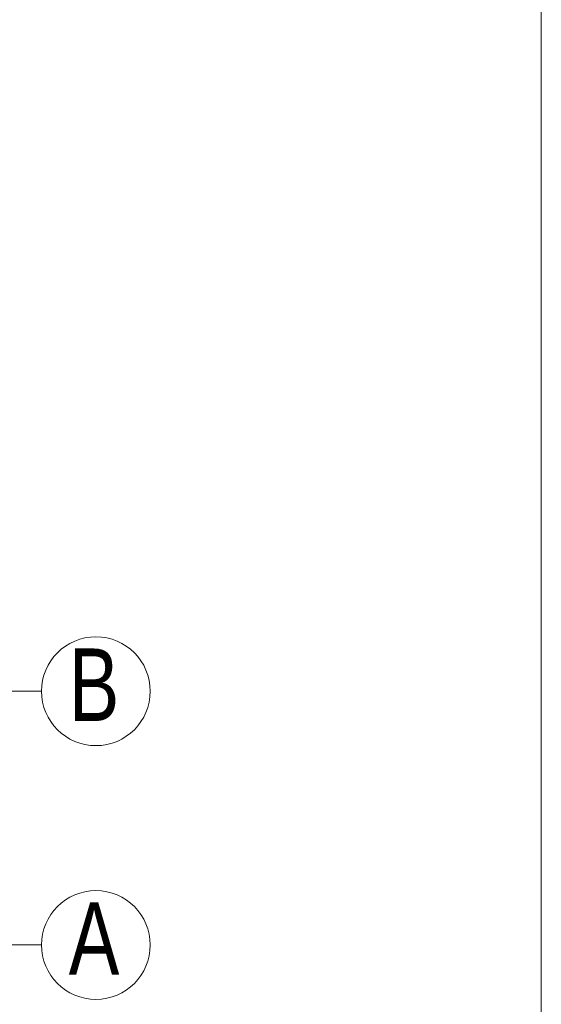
# Model space of a CAD drawing. Header units: inches. Extents: x 57112 to 98566, y -51777 to -16564.
# Tile 74 of 138: x 74706 to 74850, y -20761 to -20490. Entities that reach past the tile are written whole.
import ezdxf

# ---------------------------------------------------------------- set-up
doc = ezdxf.new("R2010")
doc.units = ezdxf.units.IN
doc.header["$MEASUREMENT"] = 0
doc.linetypes.add('DASHDOT', pattern=[1, 0.5, -0.25, 0, -0.25])
doc.layers.add('A--tabelka rysunku', color=7, linetype='Continuous', lineweight=0)
doc.layers.add('p--osie konstr.-NR', color=250, linetype='DASHDOT', lineweight=15)
doc.styles.get("Standard").update_dxf_attribs({"font": 'arial.ttf', "width": 0.75})

msp = doc.modelspace()

# ---------------------------------------------------------------- linework, layer by layer
at = {"layer": 'A--tabelka rysunku', "linetype": 'Continuous'}
msp.add_line((74850.356, -20974.191, 151.8), (74850.356, -19859.191, 151.8), dxfattribs=at)
msp.add_line((74850.356, -20974.191, 151.8), (74850.356, -19859.191, 151.8), dxfattribs=at)
at = {"layer": 'p--osie konstr.-NR', "linetype": 'DASHDOT', "ltscale": 35}
for p, q in [((74712.44, -20674.983, 151.8), (74662.44, -20674.983, 151.8)), ((74712.44, -20744.983, 151.8), (74662.44, -20744.983, 151.8))]:
    msp.add_line(p, q, dxfattribs=at)
at = {"layer": 'p--osie konstr.-NR', "linetype": 'Continuous', "ltscale": 35}
for centre in [(74727.44, -20674.983, 151.8), (74727.44, -20744.983, 151.8)]:
    msp.add_circle(centre, 15, dxfattribs=at)

# ---------------------------------------------------------------- texts
at = {"layer": 'p--osie konstr.-NR', "linetype": 'Continuous', "ltscale": 35, "char_height": 20, "width": 63.5564, "attachment_point": 1}
for s, insert in [('B', (74719.935, -20663.186, 151.8)), ('A', (74719.935, -20733.186, 151.8))]:
    msp.add_mtext(s, dxfattribs=dict(at, insert=insert))

doc.saveas('drawing.dxf')
